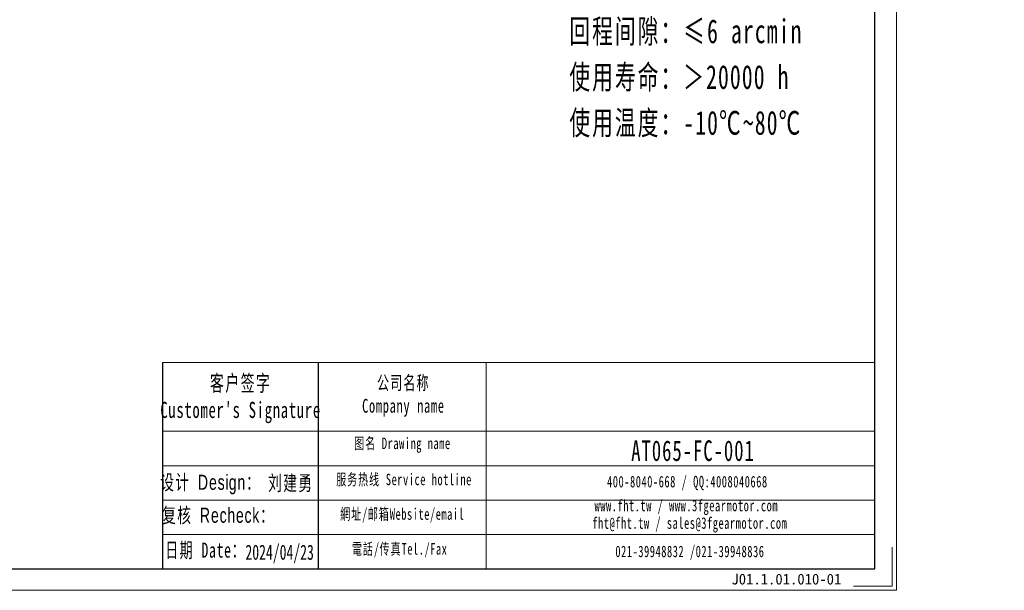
# Model space of a CAD drawing. Header units: millimetres. Extents: x -2 to 445, y 0 to 297.
# Tile 2 of 7: x 216 to 445, y 0 to 133. Entities that reach past the tile are written whole.
import ezdxf

# ---------------------------------------------------------------- set-up
doc = ezdxf.new("R2010")
doc.units = ezdxf.units.MM
doc.layers.add('6文字层', color=3, linetype='Continuous')
doc.layers.add('7标注层', color=4, linetype='Continuous')
for name, color, linetype, lineweight in [('SLD-0', 7, 'Continuous', 18), ('图框_外框线', 7, 'Continuous', 18), ('尺寸线层', 3, 'Continuous', 18)]:
    doc.layers.add(name, color=color, linetype=linetype, lineweight=lineweight)
doc.styles.add('标准', font='txt', dxfattribs={"width": 0.667})
doc.styles.add('样式 1', font='txt')

msp = doc.modelspace()

# ---------------------------------------------------------------- linework, layer by layer
msp.add_line((285.51623, 52.96559), (285.51623, 4.98853))
at = {"layer": '7标注层', "color": 0}
msp.add_line((249.32503, 52.96559), (249.32503, 4.99674), dxfattribs=at)
at = {"layer": '图框_外框线'}
for p, q in [((249.32503, 52.96559), (285.51623, 52.96559)), ((285.51623, 52.96559), (285.51623, 4.99674)), ((285.51623, 52.96559), (414.7292, 52.96559)), ((324.50981, 52.96559), (324.50981, 4.99674)), ((249.32503, 36.95835), (285.51623, 36.95835)), ((285.51623, 36.95835), (414.7292, 36.95835)), ((249.32503, 28.95473), (414.7292, 28.95473)), ((249.32503, 20.9511), (414.7292, 20.9511)), ((249.32503, 12.94748), (414.7292, 12.94748))]:
    msp.add_line(p, q, dxfattribs=at)
at = {"layer": '图框_外框线', "color": 3}
msp.add_lwpolyline([(0, 0), (419.72594, 0), (419.72594, 296.8062), (0, 296.8062)], close=True, dxfattribs=at)
at = {"layer": '图框_外框线', "color": 3, "lineweight": 25}
msp.add_lwpolyline([(24.98369, 4.99674), (414.7292, 4.99674), (414.7292, 291.80946), (24.98369, 291.80946)], close=True, dxfattribs=at)
at = {"layer": '图框_外框线', "color": 3}
msp.add_lwpolyline([(418.72659, 9.99347), (418.72659, 0.99935), (409.73246, 0.99935)], dxfattribs=at)

# ---------------------------------------------------------------- texts
at = {"layer": '6文字层', "insert": (381.40762, 3.857), "char_height": 2.5, "width": 43.304423, "attachment_point": 1, "style": '样式 1'}
msp.add_mtext('J01.1.01.010-01', dxfattribs=at)
at = {"layer": 'SLD-0', "color": 1, "attachment_point": 2, "style": '标准'}
for s, insert, char_height, width in [("\\T1.1;客户签字\\PCustomer's Signature", (267.48301, 50.00419), 3.7350238, 46.4640813), ('\\T1.1;公司名称\\PCompany name', (305.26033, 49.80592), 3.201449, 41.4487684), ('\\T1.1;图名 Drawing name', (305.0415, 35.48299), 2.6678741, 34.1186004), ('{\\H1.49620x;\\T1.10000;AT065-FC-001}', (372.49213, 34.83879), 3.201449, 27.1815608), ('\\T1.1;服务热线 Service hotline', (305.41982, 27.09392), 2.6678741, 38.0113985), ('{\\fSimSun|b0|i0|c134|p2;\\T1.1;设计 \\fArial|b0|i0|c0|p34;Design\\fSimSun|b0|i0|c134|p2;：}', (260.51884, 26.84954), 3.5, 31.9717109), ('{\\fSimSun|b0|i0|c134|p2;\\T1.1;刘建勇}', (279.12578, 26.67692), 3.5, 31.9717109), ('\\T1.1;400-8040-668 / QQ:4008040668', (371.18393, 26.58415), 2.6678741, 77.6762477), ('\\T1.1;www.fht.tw / www.3fgearmotor.com ', (370.93793, 21.02733), 2.6678741, 77.7636897), ('{\\fSimSun|b0|i0|c134|p2;\\T1.1;复核 \\fArial|b0|i0|c0|p34;Recheck\\fSimSun|b0|i0|c134|p2;：}', (262.37155, 19.19387), 3.5, 31.9717109), ('\\T1.1;網址/邮箱Website/email', (305.0044, 19.05603), 2.6678741, 39.566288), ('{\\T1.10000;fht@fht.tw / sales@3fgearmotor.com }', (371.75099, 16.96486), 2.6678741, 77.7636897), ('{\\T1.1;日期 Date：}', (259.35157, 11.09348), 3.5, 31.9717109), ('2024/04/23', (276.53746, 10.60298), 3.5, 31.9717109), ('\\T1.1;電話/传真Tel./Fax', (304.40668, 10.95548), 2.6678741, 40.0421545), ('\\T1.1;021-39948832 /021-39948836 ', (371.77889, 10.37217), 2.6678741, 59.3784597)]:
    msp.add_mtext(s, dxfattribs=dict(at, insert=insert, char_height=char_height, width=width))
at = {"layer": '尺寸线层', "insert": (343.79419, 207.08949), "char_height": 3.234, "width": 82.5867473, "attachment_point": 1, "line_spacing_factor": 1.15057, "style": '标准'}
msp.add_mtext('\\T1.1;{\\H1.71429x;性能参数：\\P减速比：1:1\\P额定输出力矩：25 N.m\\P最大加速力矩：1.5倍额定扭矩\\P额定输入转速：1500 rpm\\P容许径向力：900 N\\P容许轴向力：450 N\\P回程间隙：≤6 arcmin\\P使用寿命：＞20000 h\\P使用温度：-10℃~80℃\\P}', dxfattribs=at)

doc.saveas('drawing.dxf')
